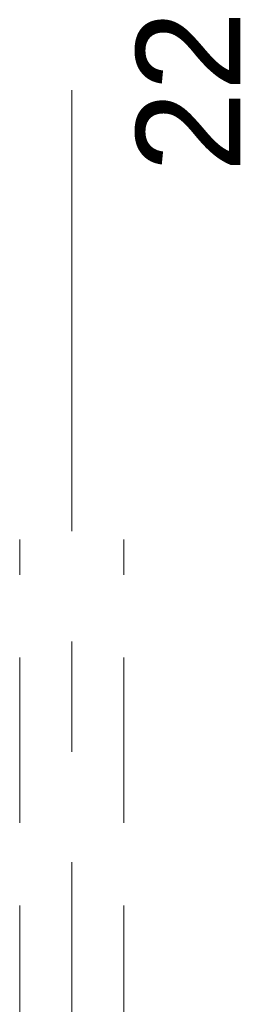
# Model space of a CAD drawing. Header units: centimetres. Extents: x -1434 to 23895, y -8842 to 3590.
# Tile 43 of 75: x 1167 to 1231, y 1886 to 2170. Entities that reach past the tile are written whole.
import ezdxf

# ---------------------------------------------------------------- set-up
doc = ezdxf.new("R2010")
doc.units = ezdxf.units.CM
doc.linetypes.add('Oś', pattern=[222.25, 127, -31.75, 31.75, -31.75])
doc.linetypes.add('Ukryte', pattern=[71.438, 47.625, -23.813])
for name, color, linetype, lineweight in [('A-DETL-HDLN', 90, 'Ukryte', 9), ('S-GRID', 1, 'Continuous', 13), ('S-GRID-IDEN', 1, 'Continuous', 13)]:
    doc.layers.add(name, color=color, linetype=linetype, lineweight=lineweight)
doc.styles.add('Arial_3', font='arial.ttf', dxfattribs={"height": 30})

msp = doc.modelspace()

# ---------------------------------------------------------------- linework, layer by layer
at = {"layer": 'A-DETL-HDLN'}
for p, q in [((1167.36, 1224.36), (1167.36, 2020.29)), ((1197.36, 1224.36), (1197.36, 2020.29))]:
    msp.add_line(p, q, dxfattribs=at)
at = {"layer": 'S-GRID', "linetype": 'Oś'}
msp.add_line((1182.36, 2149.67), (1182.36, 1110.83), dxfattribs=at)

# ---------------------------------------------------------------- texts
at = {"layer": 'S-GRID-IDEN', "insert": (1215.86, 2149.34), "char_height": 30, "width": 48.3, "attachment_point": 5, "rotation": 90, "line_spacing_factor": 0.936439, "style": 'Arial_3'}
msp.add_mtext('\\pxqc,t4.23333,8.46667,12.7,16.93333,21.16667,25.4,29.63333,33.86667,38.1,42.33333,46.56667,50.8,55.03333,59.26667,63.5,67.73333,71.96667,76.2,80.43333,84.66667,88.9,93.13333,97.36667,101.6,105.83333,110.06667,114.3,118.53333,122.76667,127,131.23333,135.46667;{22}', dxfattribs=at)

doc.saveas('drawing.dxf')
